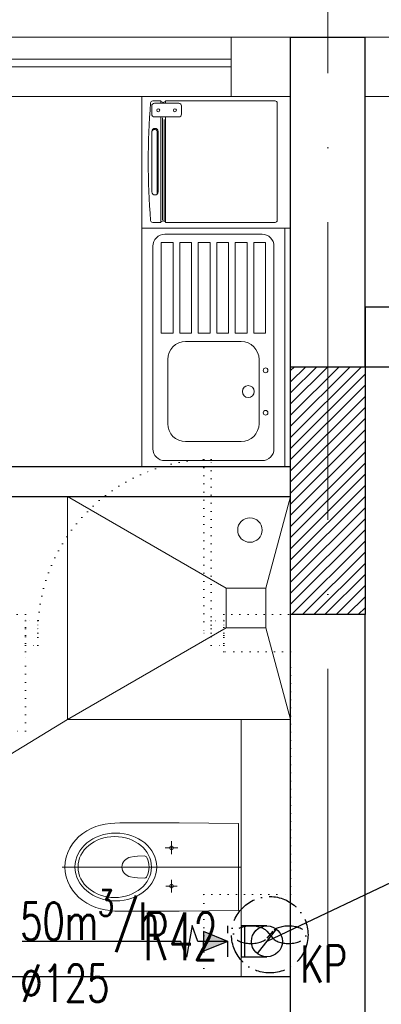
# Model space of a CAD drawing. Header units: millimetres. Extents: x -6513 to 30474, y -6915 to 65597.
# Tile 54 of 256: x -651 to -505, y 6786 to 7184. Entities that reach past the tile are written whole.
import ezdxf

# ---------------------------------------------------------------- set-up
doc = ezdxf.new("R2010")
doc.units = ezdxf.units.MM
for name, pattern in [('ACAD_ISO10W100', [18, 12, -3, 0, -3]), ('DASHED', [19.05, 12.7, -6.35]), ('DOT', [6.35, 0, -6.35])]:
    doc.linetypes.add(name, pattern=pattern)
doc.layers.get('0').update_dxf_attribs({"color": 8})
for name, color, linetype, lineweight in [('A_cienka', 8, 'Continuous', 5), ('A_linia przekroj', 8, 'Continuous', 25), ('A_meble', 8, 'Continuous', 0), ('A_osie', 8, 'ACAD_ISO10W100', 5), ('A_widok', 8, 'Continuous', 13), ('cieńkie', 8, 'Continuous', 9), ('DB-WM-wywiew-opis', 8, 'Continuous', 25), ('DB-WM-wywiew-opis-odnośnik', 8, 'Continuous', 30), ('DB_WM_wywiew', 8, 'Continuous', 30), ('E_technologia', 1, 'ACAD_ISO10W100', 30), ('Niedrukowalna', 8, 'Continuous', 15), ('sanitarne ARCHWIG', 8, 'Continuous', 9), ('snitarne archwig nowe', 8, 'Continuous', 9), ('widokowe ARCHWIG', 8, 'Continuous', 5), ('wyburzenia', 8, 'DOT', 20), ('Ściany ARCHWIG', 8, 'Continuous', 30)]:
    doc.layers.add(name, color=color, linetype=linetype, lineweight=lineweight)
doc.layers.add('zamurowania - ARCHWIG', color=8, linetype='Continuous')
doc.styles.add('SIMPLEXD', font='SIMPLEX.SHX', dxfattribs={"width": 0.6})
doc.styles.get("Standard").update_dxf_attribs({"font": 'txt.shx', "width": 0.9})

# ---------------------------------------------------------------- blocks, each defined once
blk = doc.blocks.new('M33500_TOP')
at = {"color": 252, "lineweight": 0}
for points in [[(0.1755, 0), (0.1769, -0.1196), (0.178, -0.2392), (0.1783, -0.4783), (0.1776, -0.4982), (0.1759, -0.5178), (0.1727, -0.5374), (0.1685, -0.5566), (0.1626, -0.5755), (0.1552, -0.5941), (0.1462, -0.6115), (0.1353, -0.6283), (0.1227, -0.6434), (0.1084, -0.6573), (0.0927, -0.6696), (0.0759, -0.6801), (0.058, -0.6885), (0.0392, -0.6948), (0.0196, -0.6986), (0, -0.7), (-0.0199, -0.6986), (-0.0395, -0.6948), (-0.0584, -0.6885), (-0.0762, -0.6801), (-0.093, -0.6696), (-0.1087, -0.6573), (-0.1227, -0.6434), (-0.1357, -0.6283), (-0.1465, -0.6115), (-0.1556, -0.5941), (-0.1629, -0.5755), (-0.1689, -0.5566), (-0.1731, -0.5374), (-0.1759, -0.5178), (-0.1776, -0.4982), (-0.1783, -0.4783), (-0.178, -0.2392), (-0.1773, -0.1196), (-0.1755, 0)], [(-0.1755, 0), (0.1755, 0)]]:
    blk.add_lwpolyline(points, dxfattribs=at)
for points in [[(-0.0776, -0.2773), (-0.0748, -0.2769), (-0.0724, -0.2752), (-0.0706, -0.2727), (-0.0699, -0.2699), (-0.0706, -0.2671), (-0.0724, -0.2647), (-0.0748, -0.2629), (-0.0776, -0.2622), (-0.0804, -0.2629), (-0.0829, -0.2647), (-0.0846, -0.2671), (-0.085, -0.2699), (-0.0846, -0.2727), (-0.0829, -0.2752), (-0.0804, -0.2769)], [(-0.0448, -0.379), (-0.0444, -0.3759), (-0.043, -0.3731), (-0.0413, -0.3706), (-0.0385, -0.3689), (-0.0294, -0.3654), (-0.0196, -0.3629), (-0.0098, -0.3612), (0, -0.3608), (0.0098, -0.3612), (0.0196, -0.3629), (0.029, -0.3654), (0.0385, -0.3689), (0.0409, -0.3706), (0.043, -0.3731), (0.0441, -0.3759), (0.0444, -0.379), (0.0437, -0.4073), (0.0427, -0.4213), (0.0399, -0.4353), (0.0378, -0.4423), (0.0346, -0.4486), (0.0308, -0.4549), (0.0259, -0.4601), (0.0203, -0.4643), (0.014, -0.4675), (0.007, -0.4696), (0, -0.4703), (-0.0073, -0.4696), (-0.014, -0.4675), (-0.0206, -0.4643), (-0.0262, -0.4601), (-0.0308, -0.4549), (-0.0346, -0.4486), (-0.0378, -0.4423), (-0.0399, -0.4353), (-0.0427, -0.4213), (-0.0441, -0.4073)]]:
    blk.add_lwpolyline(points, close=True, dxfattribs=at)
blk.add_circle((0.0774, -0.2698), 0.00752, dxfattribs=at)
for centre, major_axis, ratio in [((-0.0002, -0.4948), (0, -0.165), 0.829441), ((0, -0.4991), (0, -0.1481), 0.831158)]:
    blk.add_ellipse(centre, major_axis=major_axis, ratio=ratio, start_param=0, end_param=6.283185, dxfattribs=at)
at = {"layer": 'Niedrukowalna', "color": 252}
for points in [[(0, 0.0105), (0, -0.7108)], [(-0.1038, -0.2699), (-0.0514, -0.2699)], [(-0.0776, -0.2446), (-0.0776, -0.2955)], [(0.051, -0.2699), (0.1024, -0.2699)], [(0.0773, -0.2475), (0.0773, -0.293)]]:
    blk.add_lwpolyline(points, dxfattribs=at)
blk = doc.blocks.new('A$C620C4C60')
at = {"layer": 'DB-WM-wywiew-opis-odnośnik'}
h = blk.add_hatch(color=256, dxfattribs=at)
h.paths.add_polyline_path([(0, 0), (9.82, 3.94), (9.82, 0)])
h.paths.add_polyline_path([(9.82, 0), (9.82, -3.94), (0, 0)])
at = {"layer": 'DB-WM-wywiew-opis-odnośnik', "flags": 128}
for points in [[(12.06, 0), (14.37, -6.46), (16.61, 6.4), (18.93, 0)], [(0, 0), (9.82, 3.94), (9.82, 0)], [(0, 0), (12.06, 0)], [(0, 0), (9.82, -3.94), (9.82, 0)], [(18.93, 0), (82.94, 0)]]:
    blk.add_lwpolyline(points, dxfattribs=at)

msp = doc.modelspace()

# ---------------------------------------------------------------- hatches: boundary and pattern name
at = {"layer": 'cieńkie'}
msp.add_hatch(color=256, dxfattribs=at).paths.add_polyline_path([(-595.276, 7138.624, 0.7495335), (-597.456, 7138.512, -0.4163058), (-596.174, 7139.803, -0.4142136), (-594.892, 7138.521), (-594.892, 7114.205, -0.2012007), (-595.276, 7113.291)])
at = {"layer": 'zamurowania - ARCHWIG', "linetype": 'ByBlock'}
h = msp.add_hatch(dxfattribs=at)
h.set_pattern_fill('ANSI31', color=256)
h.set_pattern_definition([(45, (32482.7916, 6614.855), (-2.24506403, 2.24506403), [])])
h.paths.add_polyline_path([(-511.446, 7043.652), (-526.446, 7043.652), (-526.446, 6943.652), (-511.446, 6943.652)])
h.paths.add_polyline_path([(-526.446, 7043.652), (-541.446, 7043.652), (-541.446, 6943.652), (-526.446, 6943.652)])

# ---------------------------------------------------------------- linework, layer by layer
at = {"layer": 'A_cienka'}
for p, q in [((-2791.446, 7176.652), (2345.554, 7176.652)), ((-2791.446, 7176.652), (4632.554, 7176.652)), ((-760.446, 7167.652), (-565.446, 7167.652)), ((-760.446, 7164.652), (-565.446, 7164.652)), ((-1081.446, 7152.652), (-541.446, 7152.652)), ((-511.446, 7152.652), (28.554, 7152.652))]:
    msp.add_line(p, q, dxfattribs=at)
at = {"layer": 'A_linia przekroj'}
for p, q in [((-541.446, 7043.652), (-541.446, 7176.652)), ((-541.446, 7176.652), (-511.446, 7176.652)), ((-511.446, 7043.652), (-511.446, 7176.652)), ((-541.446, 7043.652), (-511.446, 7043.652)), ((-511.446, 6750.979), (-511.446, 6943.652)), ((-511.446, 6872.421), (-511.446, 6911.385)), ((-541.446, 6731.796), (-541.446, 6797.652))]:
    msp.add_line(p, q, dxfattribs=at)
msp.add_lwpolyline([(-511.446, 7043.652), (-487.446, 7043.652), (-487.446, 7067.652), (-511.446, 7067.652)], close=True, dxfattribs=at)
at = {"layer": 'A_meble'}
msp.add_line((-601.446, 7003.341), (-601.446, 7152.652), dxfattribs=at)
at = {"layer": 'A_osie', "ltscale": 10}
msp.add_line((-526.446, 5721.209), (-526.446, 7473.268), dxfattribs=at)
at = {"layer": 'A_widok', "ltscale": 5}
msp.add_line((-541.446, 6797.652), (-875.492, 6797.652), dxfattribs=at)
msp.add_lwpolyline([(-541.446, 7152.652), (-565.446, 7152.652), (-565.446, 7176.652), (-541.446, 7176.652)], close=True, dxfattribs=at)
at = {"layer": 'cieńkie'}
for p, q in [((-597.07, 7150.863), (-593.871, 7150.863)), ((-593.871, 7149.932), (-593.871, 7150.863)), ((-591.871, 7150.863), (-547.739, 7150.863)), ((-591.871, 7149.932), (-591.871, 7150.863)), ((-546.871, 7149.995), (-546.871, 7102.731)), ((-593.871, 7101.863), (-593.871, 7144.432)), ((-593.137, 7102.753), (-593.137, 7144.011)), ((-592.435, 7102.434), (-592.435, 7143.436)), ((-591.871, 7101.863), (-591.871, 7144.432)), ((-593.871, 7101.863), (-597.07, 7101.863)), ((-547.739, 7101.863), (-591.871, 7101.863))]:
    msp.add_line(p, q, dxfattribs=at)
for points in [[(-597.477, 7145.499), (-597.477, 7148.866, -0.4142136), (-596.411, 7149.932), (-586.544, 7149.932, -0.4142136), (-585.477, 7148.866), (-585.477, 7145.499, -0.4142136), (-586.544, 7144.432), (-596.411, 7144.432, -0.4142136)], [(-594.892, 7114.205), (-594.892, 7138.521, 0.4142136), (-596.174, 7139.803), (-596.174, 7139.803, 0.4142136), (-597.456, 7138.521), (-597.456, 7114.205, 0.4142136), (-596.174, 7112.923), (-596.174, 7112.923, 0.4142136)]]:
    msp.add_lwpolyline(points, format="xyb", close=True, dxfattribs=at)
msp.add_lwpolyline([(-595.276, 7113.291), (-595.276, 7138.624, 0.749582), (-597.456, 7138.512)], format="xyb", dxfattribs=at)
for centre in [(-594.843, 7147.074), (-588.112, 7147.074)]:
    msp.add_circle(centre, 0.6, dxfattribs=at)
for centre, radius, start, end in [((-298.246, 7126.363), 300.625, 175.47829, 184.52171), ((-597.07, 7149.995), 0.868, 90, 175.47829), ((-592.871, 7151.455), 1.162, 210.60596, 329.39404), ((-547.739, 7149.995), 0.868, 0, 90), ((-597.07, 7102.731), 0.868, 184.52171, 270), ((-592.871, 7101.272), 1.162, 30.60596, 149.39404), ((-547.739, 7102.731), 0.868, 270, 0)]:
    msp.add_arc(centre, radius, start, end, dxfattribs=at)
at = {"layer": 'DB-WM-wywiew-opis'}
msp.add_lwpolyline([(-386.406, 6840.517), (-490.396, 6840.517), (-551.01, 6811.804)], dxfattribs=at)
at = {"layer": 'DB_WM_wywiew', "linetype": 'DASHED', "ltscale": 0.5}
msp.add_lwpolyline([(-566.831, 6805.527), (-566.831, 6818.027)], dxfattribs=at)
at = {"layer": 'DB_WM_wywiew'}
for points in [[(-552.446, 6818.054), (-561.446, 6818.054), (-561.446, 6805.554), (-552.446, 6805.554)], [(-551.01, 6818.054), (-560.01, 6818.054), (-560.01, 6805.554), (-551.01, 6805.554)], [(-554.857, 6806.878), (-547.163, 6816.73)]]:
    msp.add_lwpolyline(points, dxfattribs=at)
at = {"layer": 'DB_WM_wywiew', "color": 1}
msp.add_circle((-551.01, 6811.804), 6.25, dxfattribs=at)
at = {"layer": 'E_technologia'}
for p, q in [((-551.064, 6815.868), (-548.659, 6813.089)), ((-548.659, 6815.868), (-551.064, 6813.089))]:
    msp.add_line(p, q, dxfattribs=at)
msp.add_circle((-549.862, 6814.479), 15.427, dxfattribs=at)
for centre, start_param, end_param in [((-557.488, 6814.479), 3.5498657, 9.0165049), ((-542.235, 6814.479), 0.408273, 5.8749123)]:
    msp.add_ellipse(centre, major_axis=(-7, 0), ratio=0.5, start_param=start_param, end_param=end_param, dxfattribs=at)
at = {"layer": 'sanitarne ARCHWIG'}
for p, q in [((-541.446, 7099.488), (-601.446, 7099.488)), ((-601.446, 7003.341), (-601.446, 7099.488)), ((-543.758, 7099.488), (-601.446, 7099.488)), ((-543.758, 7003.341), (-543.758, 7099.488)), ((-552.988, 7097.085), (-592.216, 7097.085)), ((-597.024, 7010.552), (-597.024, 7092.277)), ((-593.658, 7057.184), (-593.658, 7093.72)), ((-588.851, 7093.72), (-593.658, 7093.72)), ((-588.851, 7057.184), (-588.851, 7093.72)), ((-586.197, 7057.184), (-586.197, 7093.72)), ((-581.39, 7093.72), (-586.197, 7093.72)), ((-581.39, 7057.184), (-581.39, 7093.72)), ((-578.736, 7057.184), (-578.736, 7093.72)), ((-573.929, 7093.72), (-578.736, 7093.72)), ((-573.929, 7057.184), (-573.929, 7093.72)), ((-571.275, 7057.184), (-571.275, 7093.72)), ((-566.468, 7093.72), (-571.275, 7093.72)), ((-566.468, 7057.184), (-566.468, 7093.72)), ((-563.814, 7057.184), (-563.814, 7093.72)), ((-559.007, 7093.72), (-563.814, 7093.72)), ((-559.007, 7057.184), (-559.007, 7093.72)), ((-556.353, 7057.184), (-556.353, 7093.72)), ((-551.546, 7093.72), (-556.353, 7093.72)), ((-551.546, 7057.184), (-551.546, 7093.72)), ((-548.181, 7010.552), (-548.181, 7092.277)), ((-588.851, 7057.184), (-593.658, 7057.184)), ((-581.39, 7057.184), (-586.197, 7057.184)), ((-573.929, 7057.184), (-578.736, 7057.184)), ((-566.468, 7057.184), (-571.275, 7057.184)), ((-559.007, 7057.184), (-563.814, 7057.184)), ((-551.546, 7057.184), (-556.353, 7057.184)), ((-561.401, 7053.818), (-583.803, 7053.818)), ((-591.014, 7020.648), (-591.014, 7046.607)), ((-554.19, 7020.648), (-554.19, 7046.607)), ((-561.401, 7013.437), (-583.803, 7013.437)), ((-543.758, 7003.341), (-601.446, 7003.341)), ((-552.988, 7005.745), (-592.216, 7005.745)), ((-541.446, 6991.341), (-631.446, 6991.341)), ((-631.446, 6991.341), (-631.446, 6901.341)), ((-541.446, 6901.341), (-541.446, 6991.341)), ((-631.446, 6901.341), (-541.446, 6901.341))]:
    msp.add_line(p, q, dxfattribs=at)
for centre, radius in [((-551.546, 7042.185), 0.961), ((-558.517, 7033.627), 2.404), ((-551.546, 7025.07), 0.961), ((-557.874, 6977.736), 4.923)]:
    msp.add_circle(centre, radius, dxfattribs=at)
for centre, radius, start, end in [((-592.216, 7092.277), 4.807, 90, 180), ((-552.988, 7092.277), 4.807, 0, 90), ((-583.803, 7046.607), 7.211, 90, 180), ((-561.401, 7046.607), 7.211, 0, 90), ((-583.803, 7020.648), 7.211, 180, 270), ((-561.401, 7020.648), 7.211, 270, 0), ((-592.216, 7010.552), 4.807, 180, 270), ((-552.988, 7010.552), 4.807, 270, 0)]:
    msp.add_arc(centre, radius, start, end, dxfattribs=at)
at = {"layer": 'snitarne archwig nowe'}
for points in [[(-567.446, 6954.341), (-631.446, 6991.341)], [(-551.446, 6954.341), (-541.446, 6991.341)], [(-567.446, 6938.341), (-631.446, 6901.341)], [(-551.446, 6938.341), (-541.446, 6901.341)], [(-801.446, 6797.652), (-631.446, 6901.341)]]:
    msp.add_lwpolyline(points, dxfattribs=at)
msp.add_lwpolyline([(-551.446, 6954.341), (-567.446, 6954.341), (-567.446, 6938.341), (-551.446, 6938.341)], close=True, dxfattribs=at)
at = {"layer": 'widokowe ARCHWIG', "ltscale": 5}
msp.add_line((-561.446, 6901.341), (-561.446, 6797.652), dxfattribs=at)
at = {"layer": 'wyburzenia', "ltscale": 0.5}
for p, q in [((-576.446, 7006.152), (-576.446, 6936.152)), ((-573.446, 6936.152), (-573.446, 7006.152)), ((-648.446, 6943.652), (-807.869, 6943.652)), ((-648.446, 6928.652), (-648.446, 6943.652)), ((-568.446, 6928.652), (-568.446, 6943.652)), ((-568.446, 6943.652), (-511.446, 6943.652)), ((-576.446, 6936.152), (-573.446, 6936.152)), ((-648.446, 6896.652), (-648.446, 6928.652)), ((-541.446, 6928.652), (-568.446, 6928.652)), ((-541.446, 6830.652), (-541.446, 6928.652)), ((-733.446, 6896.652), (-648.446, 6896.652)), ((-576.446, 6797.652), (-576.446, 6830.652)), ((-576.446, 6830.652), (-541.446, 6830.652))]:
    msp.add_line(p, q, dxfattribs=at)
for points in [[(-643.446, 6936.152), (-643.446, 6941.152), (-648.446, 6941.152), (-648.446, 6931.152), (-643.446, 6931.152), (-643.446, 6938.652)], [(-568.446, 6936.152), (-568.446, 6941.152), (-573.446, 6941.152), (-573.446, 6931.152), (-568.446, 6931.152), (-568.446, 6938.652)]]:
    msp.add_lwpolyline(points, dxfattribs=at)
msp.add_arc((-573.446, 6936.152), 70, 90, 180, dxfattribs=at)
at = {"layer": 'zamurowania - ARCHWIG'}
msp.add_lwpolyline([(-541.446, 7043.652), (-511.446, 7043.652), (-511.446, 6943.652), (-541.446, 6943.652)], close=True, dxfattribs=at)
at = {"layer": 'Ściany ARCHWIG'}
for p, q in [((-813.446, 7003.341), (-541.446, 7003.341)), ((-801.446, 6991.341), (-541.446, 6991.341)), ((-541.446, 6797.652), (-541.446, 6967.652)), ((-801.446, 6797.652), (-541.446, 6797.652))]:
    msp.add_line(p, q, dxfattribs=at)

# ---------------------------------------------------------------- block references
at = {"layer": 'DB_WM_wywiew', "rotation": 180}
msp.add_blockref('A$C620C4C60', (-566.816, 6811.804), dxfattribs=at)
at = {"layer": 'sanitarne ARCHWIG', "xscale": 100, "yscale": 100, "zscale": 100, "rotation": 270}
msp.add_blockref('M33500_TOP', (-562.496, 6841.798), dxfattribs=at)

# ---------------------------------------------------------------- texts
at = {"layer": 'DB-WM-wywiew-opis', "insert": (-650.569, 6832.535), "char_height": 15, "width": 37.14159, "attachment_point": 1}
msp.add_mtext('\\A1;{\\Fsimplex|c238;\\W0.7;50m\\H0.7x;\\S3^ ;\\H1.4286x;/h\\P%%C125}', dxfattribs=at)
at = {"layer": 'DB-WM-wywiew-opis', "color": 1, "insert": (-537.557, 6810.182), "char_height": 15, "width": 37.14159, "attachment_point": 1}
msp.add_mtext('{\\Fsimplex|c238;\\W0.7;KP}', dxfattribs=at)
at = {"layer": 'E_technologia', "style": 'SIMPLEXD', "width": 0.6}
msp.add_text('R42', height=19.2, dxfattribs=at).set_placement((-600.923, 6804.251))

doc.saveas('drawing.dxf')
